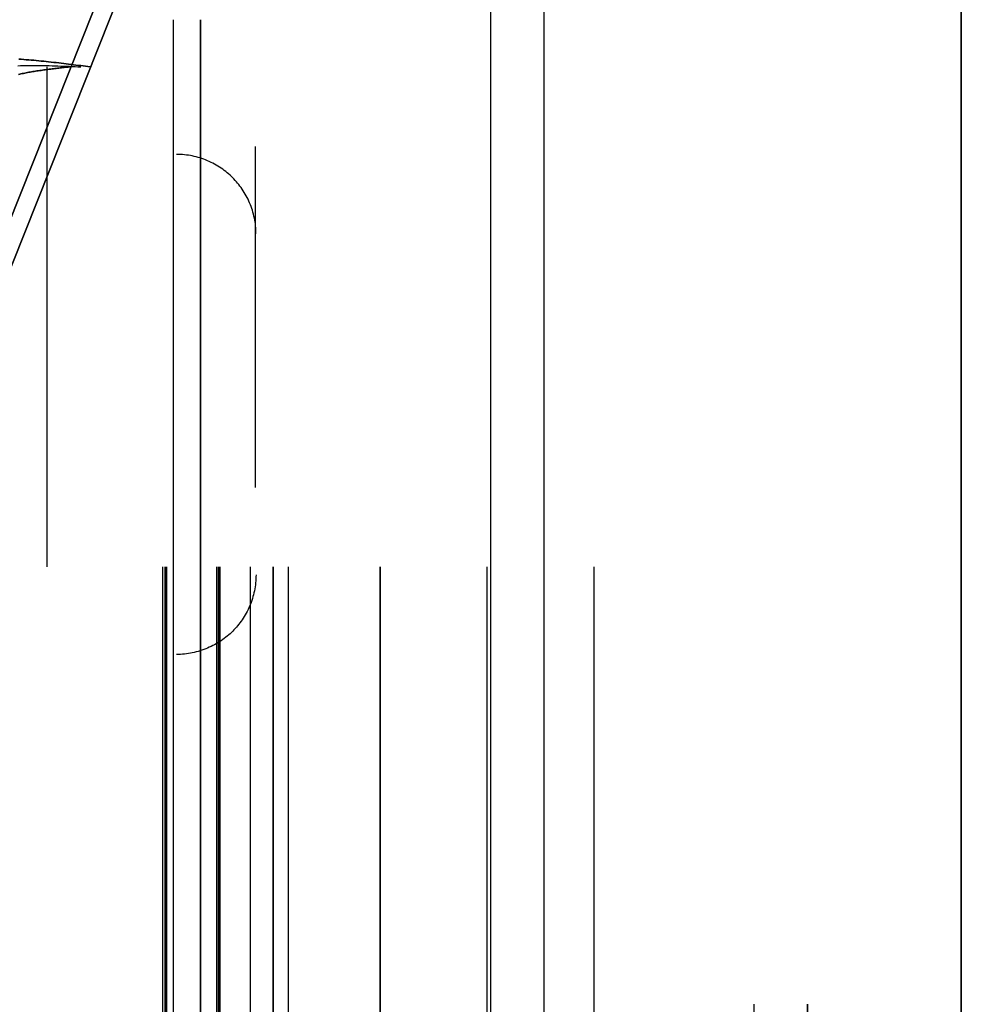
# Model space of a CAD drawing. Header units: millimetres. Extents: x -630 to 192, y -7 to 1615.
# Tile 44 of 249: x -541 to -518, y 132 to 157. Entities that reach past the tile are written whole.
import ezdxf

# ---------------------------------------------------------------- set-up
doc = ezdxf.new("R2010")
doc.units = ezdxf.units.MM
doc.header["$MEASUREMENT"] = 0
doc.layers.add('OVIDIO 160x80x72h', color=7, linetype='Continuous')

msp = doc.modelspace()

# ---------------------------------------------------------------- linework, layer by layer
at = {"layer": 'OVIDIO 160x80x72h'}
for points in [[(-529.352, 94.872), (-529.352, 803.771)], [(-528.01, 94.872), (-528.01, 803.771)], [(-517.535, 803.771), (-517.535, 106.843)], [(-517.535, 106.843), (-517.535, 803.771)], [(-517.535, 803.771), (-517.535, 106.843)], [(-517.535, 106.843), (-517.535, 803.771)], [(-537.322, 93.944), (-537.322, 157.193)], [(-536.651, 93.944), (-536.651, 157.193)], [(-536.651, 157.193), (-536.651, 93.944)], [(-540.497, 143.444), (-540.497, 156.011)], [(-537.591, 108.444), (-537.591, 143.444)], [(-537.546, 143.444), (-537.546, 108.444)], [(-537.501, 108.444), (-537.501, 143.444)], [(-537.501, 143.444), (-537.501, 108.444)], [(-536.249, 143.444), (-536.249, 108.444)], [(-536.204, 143.444), (-536.204, 108.444)], [(-536.16, 143.444), (-536.16, 108.444)], [(-536.16, 108.444), (-536.16, 143.444)], [(-535.396, 143.444), (-535.396, 108.444)], [(-534.818, 108.444), (-534.818, 143.444)], [(-534.818, 143.444), (-534.818, 108.444)], [(-534.447, 143.444), (-534.447, 108.444)], [(-532.135, 108.444), (-532.135, 143.444)], [(-532.135, 143.444), (-532.135, 108.444)], [(-529.451, 143.444), (-529.451, 129.234)], [(-526.768, 143.444), (-526.768, 129.234)], [(-522.743, 132.444), (-522.743, 119.444)], [(-521.401, 132.444), (-521.401, 119.444)], [(-521.401, 119.444), (-521.401, 132.444)]]:
    msp.add_lwpolyline(points, dxfattribs=at)
at = {"layer": 'OVIDIO 160x80x72h', "extrusion": (1, 0, 0)}
for points in [[(803.771, 718.457), (105.438, 718.457)], [(105.438, 718.457), (803.771, 718.457)], [(105.438, 717.786), (803.771, 717.786)], [(803.771, 717.786), (105.438, 717.786)], [(157.193, 682.102), (93.944, 682.102)], [(93.944, 682.102), (157.193, 682.102)], [(143.444, 680.895), (156.011, 680.895)], [(156.011, 683.578), (143.444, 683.578)]]:
    msp.add_lwpolyline(points, dxfattribs=at)
at = {"layer": 'OVIDIO 160x80x72h', "extrusion": (-0.045678, -0.114881, 0.992329)}
for points in [[(-559.343, 30.071), (-559.343, -76.785)], [(-559.343, -76.785), (-559.343, 30.071)], [(-558.886, -76.785), (-558.886, 30.071)], [(-558.886, 30.071), (-558.886, -76.785)]]:
    msp.add_lwpolyline(points, dxfattribs=at)
at = {"layer": 'OVIDIO 160x80x72h', "extrusion": (0, 1, 0)}
for points in [[(541.168, 680.895), (539.827, 683.578)], [(539.827, 683.578), (541.168, 680.895)], [(537.591, 679.106), (541.168, 680.895)], [(541.168, 680.895), (539.827, 683.578)], [(539.827, 683.578), (541.168, 680.895)], [(540.497, 682.236), (536.83, 680.403)], [(539.827, 683.578), (536.249, 681.789)], [(539.335, 679.978), (537.993, 682.661)], [(537.501, 679.061), (537.591, 679.106)], [(537.591, 679.106), (537.501, 679.061)], [(532.135, 680.85), (532.175, 680.771), (532.218, 680.692), (532.263, 680.614), (532.31, 680.536), (532.359, 680.458), (532.41, 680.381), (532.464, 680.305), (532.52, 680.229), (532.578, 680.154), (532.638, 680.08), (532.7, 680.007), (532.765, 679.935), (532.832, 679.864), (532.9, 679.794), (532.971, 679.726), (533.044, 679.659), (533.119, 679.593), (533.196, 679.529), (533.275, 679.467), (533.356, 679.407), (533.438, 679.348), (533.523, 679.291), (533.609, 679.237), (533.697, 679.184), (533.786, 679.133), (533.877, 679.085), (533.969, 679.039), (534.062, 678.995), (534.157, 678.954), (534.253, 678.915), (534.35, 678.878), (534.447, 678.844), (534.546, 678.813), (534.645, 678.784), (534.745, 678.757), (534.846, 678.734), (534.947, 678.713), (535.048, 678.694), (535.15, 678.679), (535.252, 678.665), (535.354, 678.655), (535.455, 678.647), (535.557, 678.642), (535.658, 678.639), (535.759, 678.639), (535.859, 678.642), (535.959, 678.647), (536.059, 678.654), (536.157, 678.664), (536.255, 678.676), (536.352, 678.69), (536.448, 678.707), (536.543, 678.726), (536.636, 678.747), (536.729, 678.77), (536.82, 678.795), (536.91, 678.823), (536.999, 678.852), (537.086, 678.882), (537.172, 678.915), (537.257, 678.949), (537.34, 678.985), (537.421, 679.022), (537.501, 679.061)], [(537.501, 679.061), (536.16, 681.744)], [(537.501, 679.061), (537.421, 679.022), (537.34, 678.985), (537.257, 678.949), (537.172, 678.915), (537.086, 678.882), (536.999, 678.852), (536.91, 678.823), (536.82, 678.795), (536.729, 678.77), (536.636, 678.747), (536.543, 678.726), (536.448, 678.707), (536.352, 678.69), (536.255, 678.676), (536.157, 678.664), (536.059, 678.654), (535.959, 678.647), (535.859, 678.642), (535.759, 678.639), (535.658, 678.639), (535.557, 678.642), (535.455, 678.647), (535.354, 678.655), (535.252, 678.665), (535.15, 678.679), (535.048, 678.694), (534.947, 678.713), (534.846, 678.734), (534.745, 678.757), (534.645, 678.784), (534.546, 678.813), (534.447, 678.844), (534.35, 678.878), (534.253, 678.915), (534.157, 678.954), (534.062, 678.995), (533.969, 679.039), (533.877, 679.085), (533.786, 679.133), (533.697, 679.184), (533.609, 679.237), (533.523, 679.291), (533.438, 679.348), (533.356, 679.407), (533.275, 679.467), (533.196, 679.529), (533.119, 679.593), (533.044, 679.659), (532.971, 679.726), (532.9, 679.794), (532.832, 679.864), (532.765, 679.935), (532.7, 680.007), (532.638, 680.08), (532.578, 680.154), (532.52, 680.229), (532.464, 680.305), (532.41, 680.381), (532.359, 680.458), (532.31, 680.536), (532.263, 680.614), (532.218, 680.692), (532.175, 680.771), (532.135, 680.85)], [(536.16, 681.744), (537.501, 679.061)], [(536.607, 680.85), (533.508, 679.301)], [(536.249, 681.789), (536.16, 681.744)], [(536.16, 681.744), (536.249, 681.789)], [(534.818, 682.192), (534.828, 682.172), (534.839, 682.152), (534.85, 682.133), (534.862, 682.113), (534.874, 682.094), (534.887, 682.074), (534.9, 682.055), (534.914, 682.036), (534.929, 682.018), (534.944, 681.999), (534.959, 681.981), (534.975, 681.963), (534.992, 681.945), (535.009, 681.928), (535.027, 681.911), (535.045, 681.894), (535.064, 681.877), (535.083, 681.861), (535.103, 681.846), (535.123, 681.831), (535.144, 681.816), (535.165, 681.802), (535.186, 681.788), (535.208, 681.775), (535.231, 681.762), (535.253, 681.75), (535.276, 681.739), (535.3, 681.728), (535.323, 681.718), (535.347, 681.708), (535.372, 681.699), (535.396, 681.69), (535.421, 681.682), (535.446, 681.675), (535.471, 681.669), (535.496, 681.663), (535.521, 681.657), (535.546, 681.653), (535.572, 681.649), (535.597, 681.646), (535.623, 681.643), (535.648, 681.641), (535.673, 681.64), (535.699, 681.639), (535.724, 681.639), (535.749, 681.64), (535.774, 681.641), (535.799, 681.643), (535.824, 681.645), (535.848, 681.648), (535.872, 681.652), (535.896, 681.656), (535.92, 681.661), (535.943, 681.666), (535.966, 681.672), (535.989, 681.678), (536.012, 681.685), (536.034, 681.692), (536.056, 681.7), (536.077, 681.708), (536.098, 681.716), (536.119, 681.725), (536.14, 681.735), (536.16, 681.744)], [(536.16, 681.744), (536.14, 681.735), (536.119, 681.725), (536.098, 681.716), (536.077, 681.708), (536.056, 681.7), (536.034, 681.692), (536.012, 681.685), (535.989, 681.678), (535.966, 681.672), (535.943, 681.666), (535.92, 681.661), (535.896, 681.656), (535.872, 681.652), (535.848, 681.648), (535.824, 681.645), (535.799, 681.643), (535.774, 681.641), (535.749, 681.64), (535.724, 681.639), (535.699, 681.639), (535.673, 681.64), (535.648, 681.641), (535.623, 681.643), (535.597, 681.646), (535.572, 681.649), (535.546, 681.653), (535.521, 681.657), (535.496, 681.663), (535.471, 681.669), (535.446, 681.675), (535.421, 681.682), (535.396, 681.69), (535.372, 681.699), (535.347, 681.708), (535.323, 681.718), (535.3, 681.728), (535.276, 681.739), (535.253, 681.75), (535.231, 681.762), (535.208, 681.775), (535.186, 681.788), (535.165, 681.802), (535.144, 681.816), (535.123, 681.831), (535.103, 681.846), (535.083, 681.861), (535.064, 681.877), (535.045, 681.894), (535.027, 681.911), (535.009, 681.928), (534.992, 681.945), (534.975, 681.963), (534.959, 681.981), (534.944, 681.999), (534.929, 682.018), (534.914, 682.036), (534.9, 682.055), (534.887, 682.074), (534.874, 682.094), (534.862, 682.113), (534.85, 682.133), (534.839, 682.152), (534.828, 682.172), (534.818, 682.192)], [(535.473, 678.646), (533.923, 681.744)], [(534.818, 682.192), (532.135, 680.85)], [(532.135, 680.85), (534.818, 682.192)], [(534.818, 682.192), (529.004, 693.819)], [(529.004, 693.819), (534.818, 682.192)], [(533.476, 681.521), (527.662, 693.148)], [(532.135, 680.85), (526.321, 692.478)], [(526.321, 692.478), (532.135, 680.85)], [(529.228, 686.664), (531.911, 688.005)], [(529.004, 693.819), (526.321, 692.478)], [(526.321, 692.478), (529.004, 693.819)], [(522.842, 699.435), (525.526, 700.776)]]:
    msp.add_lwpolyline(points, dxfattribs=at)
at = {"layer": 'OVIDIO 160x80x72h', "extrusion": (-0.001021, 0.999999, -0.000352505)}
for points in [[(537.105, 681.722), (539.744, 680.811)], [(539.744, 680.811), (537.105, 681.722)], [(539.5, 680.102), (537.105, 680.929)], [(537.105, 680.136), (539.255, 679.393)], [(539.255, 679.393), (537.105, 680.136)], [(538.524, 681.273), (537.117, 681.759)], [(537.117, 681.759), (538.524, 681.273)], [(537.117, 680.965), (538.279, 680.564)], [(537.117, 680.172), (538.034, 679.855)], [(538.034, 679.855), (537.117, 680.172)]]:
    msp.add_lwpolyline(points, dxfattribs=at)
at = {"layer": 'OVIDIO 160x80x72h', "extrusion": (0.000995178, 0.999995, -0.002882)}
for points in [[(539.569, 679.783), (540.059, 681.201)], [(540.059, 681.201), (539.569, 679.783)], [(538.25, 680.239), (538.739, 681.657)], [(538.813, 681.631), (538.324, 680.213)], [(538.324, 680.213), (538.813, 681.631)], [(537.62, 680.456), (538.11, 681.874)], [(540.149, 681.17), (539.66, 679.752)], [(540.702, 680.979), (540.212, 679.561)], [(540.212, 679.561), (540.702, 680.979)]]:
    msp.add_lwpolyline(points, dxfattribs=at)
at = {"layer": 'OVIDIO 160x80x72h', "extrusion": (-0.326394, 0.003049, 0.945229)}
for points in [[(-149.01, -284.556), (-149.054, -284.557), (-149.099, -284.559), (-149.144, -284.562), (-149.189, -284.566), (-149.235, -284.572), (-149.281, -284.578), (-149.327, -284.586), (-149.373, -284.595), (-149.42, -284.605), (-149.466, -284.616), (-149.513, -284.629), (-149.559, -284.643), (-149.606, -284.658), (-149.652, -284.675), (-149.698, -284.692), (-149.744, -284.712), (-149.79, -284.732), (-149.836, -284.754), (-149.881, -284.777), (-149.926, -284.801), (-149.97, -284.827), (-150.014, -284.854), (-150.058, -284.882), (-150.101, -284.912), (-150.143, -284.942), (-150.185, -284.974), (-150.225, -285.007), (-150.266, -285.041), (-150.305, -285.077), (-150.343, -285.113), (-150.381, -285.151), (-150.418, -285.189), (-150.453, -285.229), (-150.488, -285.27), (-150.522, -285.311), (-150.555, -285.353), (-150.586, -285.397), (-150.617, -285.44), (-150.646, -285.485), (-150.674, -285.53), (-150.701, -285.576), (-150.727, -285.623), (-150.751, -285.67), (-150.775, -285.717), (-150.797, -285.765), (-150.818, -285.814), (-150.838, -285.862), (-150.856, -285.911), (-150.873, -285.96), (-150.889, -286.01), (-150.904, -286.059), (-150.917, -286.108), (-150.929, -286.158), (-150.941, -286.207), (-150.95, -286.257), (-150.959, -286.306), (-150.967, -286.355), (-150.973, -286.404), (-150.978, -286.453), (-150.982, -286.501), (-150.986, -286.549), (-150.988, -286.597), (-150.989, -286.644), (-150.989, -286.691)], [(-150.989, -286.691), (-150.989, -286.644), (-150.988, -286.597), (-150.986, -286.549), (-150.982, -286.501), (-150.978, -286.453), (-150.973, -286.404), (-150.967, -286.355), (-150.959, -286.306), (-150.95, -286.257), (-150.941, -286.207), (-150.929, -286.158), (-150.917, -286.108), (-150.904, -286.059), (-150.889, -286.01), (-150.873, -285.96), (-150.856, -285.911), (-150.838, -285.862), (-150.818, -285.814), (-150.797, -285.765), (-150.775, -285.717), (-150.751, -285.67), (-150.727, -285.623), (-150.701, -285.576), (-150.674, -285.53), (-150.646, -285.485), (-150.617, -285.44), (-150.586, -285.397), (-150.555, -285.353), (-150.522, -285.311), (-150.488, -285.27), (-150.453, -285.229), (-150.418, -285.189), (-150.381, -285.151), (-150.343, -285.113), (-150.305, -285.077), (-150.266, -285.041), (-150.225, -285.007), (-150.185, -284.974), (-150.143, -284.942), (-150.101, -284.912), (-150.058, -284.882), (-150.014, -284.854), (-149.97, -284.827), (-149.926, -284.801), (-149.881, -284.777), (-149.836, -284.754), (-149.79, -284.732), (-149.744, -284.712), (-149.698, -284.692), (-149.652, -284.675), (-149.606, -284.658), (-149.559, -284.643), (-149.513, -284.629), (-149.466, -284.616), (-149.42, -284.605), (-149.373, -284.595), (-149.327, -284.586), (-149.281, -284.578), (-149.235, -284.572), (-149.189, -284.566), (-149.144, -284.562), (-149.099, -284.559), (-149.054, -284.557), (-149.01, -284.556)], [(-150.984, -287.209), (-150.983, -287.162), (-150.982, -287.115), (-150.98, -287.067), (-150.977, -287.019), (-150.973, -286.971), (-150.968, -286.922), (-150.961, -286.873), (-150.954, -286.824), (-150.945, -286.775), (-150.935, -286.725), (-150.924, -286.676), (-150.912, -286.626), (-150.899, -286.577), (-150.884, -286.527), (-150.868, -286.478), (-150.851, -286.429), (-150.832, -286.38), (-150.813, -286.332), (-150.792, -286.283), (-150.77, -286.235), (-150.746, -286.188), (-150.722, -286.141), (-150.696, -286.094), (-150.669, -286.048), (-150.641, -286.003), (-150.612, -285.958), (-150.581, -285.914), (-150.549, -285.871), (-150.517, -285.829), (-150.483, -285.788), (-150.448, -285.747), (-150.413, -285.707), (-150.376, -285.669), (-150.338, -285.631), (-150.3, -285.595), (-150.26, -285.559), (-150.22, -285.525), (-150.179, -285.492), (-150.138, -285.46), (-150.096, -285.429), (-150.053, -285.4), (-150.009, -285.372), (-149.965, -285.345), (-149.921, -285.319), (-149.876, -285.295), (-149.831, -285.272), (-149.785, -285.25), (-149.739, -285.23), (-149.693, -285.21), (-149.647, -285.193), (-149.601, -285.176), (-149.554, -285.161), (-149.508, -285.147), (-149.461, -285.134), (-149.415, -285.123), (-149.368, -285.113), (-149.322, -285.104), (-149.276, -285.096), (-149.23, -285.089), (-149.184, -285.084), (-149.139, -285.08), (-149.094, -285.077), (-149.049, -285.075), (-149.005, -285.074)], [(-149.005, -285.074), (-149.049, -285.075), (-149.094, -285.077), (-149.139, -285.08), (-149.184, -285.084), (-149.23, -285.089), (-149.276, -285.096), (-149.322, -285.104), (-149.368, -285.113), (-149.415, -285.123), (-149.461, -285.134), (-149.508, -285.147), (-149.554, -285.161), (-149.601, -285.176), (-149.647, -285.193), (-149.693, -285.21), (-149.739, -285.23), (-149.785, -285.25), (-149.831, -285.272), (-149.876, -285.295), (-149.921, -285.319), (-149.965, -285.345), (-150.009, -285.372), (-150.053, -285.4), (-150.096, -285.429), (-150.138, -285.46), (-150.179, -285.492), (-150.22, -285.525), (-150.26, -285.559), (-150.3, -285.595), (-150.338, -285.631), (-150.376, -285.669), (-150.413, -285.707), (-150.448, -285.747), (-150.483, -285.788), (-150.517, -285.829), (-150.549, -285.871), (-150.581, -285.914), (-150.612, -285.958), (-150.641, -286.003), (-150.669, -286.048), (-150.696, -286.094), (-150.722, -286.141), (-150.746, -286.188), (-150.77, -286.235), (-150.792, -286.283), (-150.813, -286.332), (-150.832, -286.38), (-150.851, -286.429), (-150.868, -286.478), (-150.884, -286.527), (-150.899, -286.577), (-150.912, -286.626), (-150.924, -286.676), (-150.935, -286.725), (-150.945, -286.775), (-150.954, -286.824), (-150.961, -286.873), (-150.968, -286.922), (-150.973, -286.971), (-150.977, -287.019), (-150.98, -287.067), (-150.982, -287.115), (-150.983, -287.162), (-150.984, -287.209)], [(-138.419, -286.567), (-138.42, -286.52), (-138.422, -286.473), (-138.425, -286.425), (-138.429, -286.377), (-138.434, -286.328), (-138.441, -286.28), (-138.448, -286.231), (-138.456, -286.182), (-138.466, -286.133), (-138.477, -286.084), (-138.489, -286.035), (-138.502, -285.985), (-138.517, -285.936), (-138.532, -285.887), (-138.549, -285.838), (-138.567, -285.789), (-138.587, -285.741), (-138.607, -285.693), (-138.629, -285.645), (-138.652, -285.597), (-138.677, -285.55), (-138.702, -285.504), (-138.729, -285.458), (-138.757, -285.412), (-138.786, -285.368), (-138.816, -285.323), (-138.847, -285.28), (-138.88, -285.238), (-138.913, -285.196), (-138.948, -285.155), (-138.983, -285.115), (-139.02, -285.077), (-139.057, -285.039), (-139.096, -285.002), (-139.135, -284.966), (-139.175, -284.932), (-139.216, -284.898), (-139.257, -284.866), (-139.299, -284.835), (-139.342, -284.805), (-139.386, -284.776), (-139.43, -284.749), (-139.474, -284.723), (-139.519, -284.698), (-139.565, -284.675), (-139.61, -284.652), (-139.656, -284.632), (-139.703, -284.612), (-139.749, -284.594), (-139.796, -284.577), (-139.842, -284.561), (-139.889, -284.547), (-139.936, -284.534), (-139.983, -284.522), (-140.029, -284.512), (-140.076, -284.503), (-140.122, -284.495), (-140.169, -284.488), (-140.215, -284.482), (-140.26, -284.478), (-140.306, -284.474), (-140.351, -284.472), (-140.396, -284.471), (-140.44, -284.471)], [(-140.44, -284.471), (-140.396, -284.471), (-140.351, -284.472), (-140.306, -284.474), (-140.26, -284.478), (-140.215, -284.482), (-140.169, -284.488), (-140.122, -284.495), (-140.076, -284.503), (-140.029, -284.512), (-139.983, -284.522), (-139.936, -284.534), (-139.889, -284.547), (-139.842, -284.561), (-139.796, -284.577), (-139.749, -284.594), (-139.703, -284.612), (-139.656, -284.632), (-139.61, -284.652), (-139.565, -284.675), (-139.519, -284.698), (-139.474, -284.723), (-139.43, -284.749), (-139.386, -284.776), (-139.342, -284.805), (-139.299, -284.835), (-139.257, -284.866), (-139.216, -284.898), (-139.175, -284.932), (-139.135, -284.966), (-139.096, -285.002), (-139.057, -285.039), (-139.02, -285.077), (-138.983, -285.115), (-138.948, -285.155), (-138.913, -285.196), (-138.88, -285.238), (-138.847, -285.28), (-138.816, -285.323), (-138.786, -285.368), (-138.757, -285.412), (-138.729, -285.458), (-138.702, -285.504), (-138.677, -285.55), (-138.652, -285.597), (-138.629, -285.645), (-138.607, -285.693), (-138.587, -285.741), (-138.567, -285.789), (-138.549, -285.838), (-138.532, -285.887), (-138.517, -285.936), (-138.502, -285.985), (-138.489, -286.035), (-138.477, -286.084), (-138.466, -286.133), (-138.456, -286.182), (-138.448, -286.231), (-138.441, -286.28), (-138.434, -286.328), (-138.429, -286.377), (-138.425, -286.425), (-138.422, -286.473), (-138.42, -286.52), (-138.419, -286.567)], [(-140.435, -284.989), (-140.391, -284.989), (-140.346, -284.99), (-140.301, -284.992), (-140.255, -284.996), (-140.209, -285), (-140.163, -285.006), (-140.117, -285.012), (-140.071, -285.02), (-140.024, -285.03), (-139.977, -285.04), (-139.931, -285.052), (-139.884, -285.065), (-139.837, -285.079), (-139.79, -285.095), (-139.744, -285.112), (-139.697, -285.13), (-139.651, -285.15), (-139.605, -285.17), (-139.559, -285.193), (-139.514, -285.216), (-139.469, -285.241), (-139.425, -285.267), (-139.381, -285.294), (-139.337, -285.323), (-139.294, -285.353), (-139.252, -285.384), (-139.211, -285.416), (-139.17, -285.449), (-139.13, -285.484), (-139.091, -285.52), (-139.052, -285.557), (-139.015, -285.594), (-138.978, -285.633), (-138.943, -285.673), (-138.908, -285.714), (-138.875, -285.756), (-138.842, -285.798), (-138.811, -285.841), (-138.781, -285.885), (-138.752, -285.93), (-138.724, -285.976), (-138.697, -286.022), (-138.671, -286.068), (-138.647, -286.115), (-138.624, -286.163), (-138.602, -286.211), (-138.582, -286.259), (-138.562, -286.307), (-138.544, -286.356), (-138.527, -286.405), (-138.512, -286.454), (-138.497, -286.503), (-138.484, -286.553), (-138.472, -286.602), (-138.461, -286.651), (-138.451, -286.7), (-138.443, -286.749), (-138.435, -286.798), (-138.429, -286.846), (-138.424, -286.895), (-138.42, -286.943), (-138.417, -286.99), (-138.415, -287.038), (-138.414, -287.085)], [(-138.414, -287.085), (-138.415, -287.038), (-138.417, -286.99), (-138.42, -286.943), (-138.424, -286.895), (-138.429, -286.846), (-138.435, -286.798), (-138.443, -286.749), (-138.451, -286.7), (-138.461, -286.651), (-138.472, -286.602), (-138.484, -286.553), (-138.497, -286.503), (-138.512, -286.454), (-138.527, -286.405), (-138.544, -286.356), (-138.562, -286.307), (-138.582, -286.259), (-138.602, -286.211), (-138.624, -286.163), (-138.647, -286.115), (-138.671, -286.068), (-138.697, -286.022), (-138.724, -285.976), (-138.752, -285.93), (-138.781, -285.885), (-138.811, -285.841), (-138.842, -285.798), (-138.875, -285.756), (-138.908, -285.714), (-138.943, -285.673), (-138.978, -285.633), (-139.015, -285.594), (-139.052, -285.557), (-139.091, -285.52), (-139.13, -285.484), (-139.17, -285.449), (-139.211, -285.416), (-139.252, -285.384), (-139.294, -285.353), (-139.337, -285.323), (-139.381, -285.294), (-139.425, -285.267), (-139.469, -285.241), (-139.514, -285.216), (-139.559, -285.193), (-139.605, -285.17), (-139.651, -285.15), (-139.697, -285.13), (-139.744, -285.112), (-139.79, -285.095), (-139.837, -285.079), (-139.884, -285.065), (-139.931, -285.052), (-139.977, -285.04), (-140.024, -285.03), (-140.071, -285.02), (-140.117, -285.012), (-140.163, -285.006), (-140.209, -285), (-140.255, -284.996), (-140.301, -284.992), (-140.346, -284.99), (-140.391, -284.989), (-140.435, -284.989)], [(-136.385, -290.035), (-136.429, -290.035), (-136.474, -290.034), (-136.519, -290.032), (-136.565, -290.029), (-136.61, -290.025), (-136.656, -290.019), (-136.703, -290.013), (-136.749, -290.005), (-136.796, -289.997), (-136.842, -289.987), (-136.889, -289.976), (-136.936, -289.963), (-136.983, -289.95), (-137.029, -289.935), (-137.076, -289.919), (-137.122, -289.902), (-137.169, -289.884), (-137.215, -289.864), (-137.26, -289.843), (-137.306, -289.821), (-137.35, -289.797), (-137.395, -289.773), (-137.439, -289.747), (-137.482, -289.72), (-137.525, -289.692), (-137.567, -289.662), (-137.609, -289.632), (-137.65, -289.6), (-137.69, -289.568), (-137.729, -289.534), (-137.767, -289.499), (-137.805, -289.463), (-137.841, -289.427), (-137.877, -289.389), (-137.911, -289.35), (-137.945, -289.311), (-137.977, -289.271), (-138.008, -289.23), (-138.039, -289.188), (-138.068, -289.146), (-138.096, -289.103), (-138.122, -289.06), (-138.148, -289.016), (-138.172, -288.971), (-138.195, -288.926), (-138.217, -288.881), (-138.237, -288.836), (-138.257, -288.79), (-138.275, -288.744), (-138.292, -288.697), (-138.307, -288.651), (-138.322, -288.605), (-138.335, -288.558), (-138.347, -288.511), (-138.358, -288.465), (-138.368, -288.419), (-138.376, -288.372), (-138.383, -288.326), (-138.39, -288.28), (-138.395, -288.235), (-138.399, -288.189), (-138.402, -288.144), (-138.404, -288.099), (-138.405, -288.055)], [(-138.405, -288.055), (-138.404, -288.099), (-138.402, -288.144), (-138.399, -288.189), (-138.395, -288.235), (-138.39, -288.28), (-138.383, -288.326), (-138.376, -288.372), (-138.368, -288.419), (-138.358, -288.465), (-138.347, -288.511), (-138.335, -288.558), (-138.322, -288.605), (-138.307, -288.651), (-138.292, -288.697), (-138.275, -288.744), (-138.257, -288.79), (-138.237, -288.836), (-138.217, -288.881), (-138.195, -288.926), (-138.172, -288.971), (-138.148, -289.016), (-138.122, -289.06), (-138.096, -289.103), (-138.068, -289.146), (-138.039, -289.188), (-138.008, -289.23), (-137.977, -289.271), (-137.945, -289.311), (-137.911, -289.35), (-137.877, -289.389), (-137.841, -289.427), (-137.805, -289.463), (-137.767, -289.499), (-137.729, -289.534), (-137.69, -289.568), (-137.65, -289.6), (-137.609, -289.632), (-137.567, -289.662), (-137.525, -289.692), (-137.482, -289.72), (-137.439, -289.747), (-137.395, -289.773), (-137.35, -289.797), (-137.306, -289.821), (-137.26, -289.843), (-137.215, -289.864), (-137.169, -289.884), (-137.122, -289.902), (-137.076, -289.919), (-137.029, -289.935), (-136.983, -289.95), (-136.936, -289.963), (-136.889, -289.976), (-136.842, -289.987), (-136.796, -289.997), (-136.749, -290.005), (-136.703, -290.013), (-136.656, -290.019), (-136.61, -290.025), (-136.565, -290.029), (-136.519, -290.032), (-136.474, -290.034), (-136.429, -290.035), (-136.385, -290.035)], [(-136.385, -290.035), (-136.435, -290.035), (-136.485, -290.034), (-136.535, -290.031), (-136.585, -290.027), (-136.636, -290.022), (-136.686, -290.015), (-136.735, -290.008), (-136.785, -289.999), (-136.834, -289.989), (-136.883, -289.977), (-136.932, -289.964), (-136.98, -289.951), (-137.028, -289.936), (-137.075, -289.919), (-137.122, -289.902), (-137.168, -289.884), (-137.214, -289.864), (-137.259, -289.844), (-137.303, -289.822), (-137.347, -289.799), (-137.39, -289.776), (-137.432, -289.751), (-137.473, -289.726), (-137.514, -289.7), (-137.553, -289.673), (-137.592, -289.645), (-137.63, -289.616), (-137.667, -289.587), (-137.703, -289.557), (-137.738, -289.526), (-137.772, -289.495), (-137.805, -289.463), (-137.837, -289.431), (-137.869, -289.397), (-137.9, -289.363), (-137.931, -289.328), (-137.961, -289.291), (-137.99, -289.254), (-138.019, -289.216), (-138.047, -289.177), (-138.074, -289.137), (-138.1, -289.096), (-138.125, -289.055), (-138.15, -289.012), (-138.173, -288.969), (-138.196, -288.925), (-138.217, -288.881), (-138.238, -288.835), (-138.257, -288.79), (-138.275, -288.743), (-138.292, -288.696), (-138.308, -288.649), (-138.323, -288.601), (-138.337, -288.552), (-138.349, -288.504), (-138.36, -288.454), (-138.37, -288.405), (-138.379, -288.355), (-138.386, -288.306), (-138.392, -288.256), (-138.397, -288.205), (-138.401, -288.155), (-138.403, -288.105), (-138.405, -288.055)], [(-138.405, -288.055), (-138.404, -288.099), (-138.402, -288.144), (-138.399, -288.189), (-138.395, -288.235), (-138.39, -288.28), (-138.383, -288.326), (-138.376, -288.372), (-138.368, -288.419), (-138.358, -288.465), (-138.347, -288.511), (-138.335, -288.558), (-138.322, -288.605), (-138.307, -288.651), (-138.292, -288.697), (-138.275, -288.744), (-138.257, -288.79), (-138.237, -288.836), (-138.217, -288.881), (-138.195, -288.926), (-138.172, -288.971), (-138.148, -289.016), (-138.122, -289.06), (-138.096, -289.103), (-138.068, -289.146), (-138.039, -289.188), (-138.008, -289.23), (-137.977, -289.271), (-137.945, -289.311), (-137.911, -289.35), (-137.877, -289.389), (-137.841, -289.427), (-137.805, -289.463), (-137.767, -289.499), (-137.729, -289.534), (-137.69, -289.568), (-137.65, -289.6), (-137.609, -289.632), (-137.567, -289.662), (-137.525, -289.692), (-137.482, -289.72), (-137.439, -289.747), (-137.395, -289.773), (-137.35, -289.797), (-137.306, -289.821), (-137.26, -289.843), (-137.215, -289.864), (-137.169, -289.884), (-137.122, -289.902), (-137.076, -289.919), (-137.029, -289.935), (-136.983, -289.95), (-136.936, -289.963), (-136.889, -289.976), (-136.842, -289.987), (-136.796, -289.997), (-136.749, -290.005), (-136.703, -290.013), (-136.656, -290.019), (-136.61, -290.025), (-136.565, -290.029), (-136.519, -290.032), (-136.474, -290.034), (-136.429, -290.035), (-136.385, -290.035)], [(-136.385, -290.035), (-136.429, -290.035), (-136.474, -290.034), (-136.519, -290.032), (-136.565, -290.029), (-136.61, -290.025), (-136.656, -290.019), (-136.703, -290.013), (-136.749, -290.005), (-136.796, -289.997), (-136.842, -289.987), (-136.889, -289.976), (-136.936, -289.963), (-136.983, -289.95), (-137.029, -289.935), (-137.076, -289.919), (-137.122, -289.902), (-137.169, -289.884), (-137.215, -289.864), (-137.26, -289.843), (-137.306, -289.821), (-137.35, -289.797), (-137.395, -289.773), (-137.439, -289.747), (-137.482, -289.72), (-137.525, -289.692), (-137.567, -289.662), (-137.609, -289.632), (-137.65, -289.6), (-137.69, -289.568), (-137.729, -289.534), (-137.767, -289.499), (-137.805, -289.463), (-137.841, -289.427), (-137.877, -289.389), (-137.911, -289.35), (-137.945, -289.311), (-137.977, -289.271), (-138.008, -289.23), (-138.039, -289.188), (-138.068, -289.146), (-138.096, -289.103), (-138.122, -289.06), (-138.148, -289.016), (-138.172, -288.971), (-138.195, -288.926), (-138.217, -288.881), (-138.237, -288.836), (-138.257, -288.79), (-138.275, -288.744), (-138.292, -288.697), (-138.307, -288.651), (-138.322, -288.605), (-138.335, -288.558), (-138.347, -288.511), (-138.358, -288.465), (-138.368, -288.419), (-138.376, -288.372), (-138.383, -288.326), (-138.39, -288.28), (-138.395, -288.235), (-138.399, -288.189), (-138.402, -288.144), (-138.404, -288.099), (-138.405, -288.055)]]:
    msp.add_lwpolyline(points, dxfattribs=at)
at = {"layer": 'OVIDIO 160x80x72h', "extrusion": (1, 5.03618e-08, 1.557e-05)}
for points in [[(156.014, 681.676), (156.009, 680.089)], [(156.009, 680.089), (156.014, 681.676)], [(155.425, 680.579), (155.43, 682.166)], [(154.011, 680.786), (154.016, 682.373)], [(154.016, 682.373), (154.011, 680.786)], [(145.446, 682.4), (145.441, 680.814)], [(145.441, 680.814), (145.446, 682.4)], [(144.032, 682.203), (144.026, 680.616)], [(143.439, 680.129), (143.444, 681.716)], [(143.444, 681.716), (143.439, 680.129)]]:
    msp.add_lwpolyline(points, dxfattribs=at)
at = {"layer": 'OVIDIO 160x80x72h', "extrusion": (-1.55701e-05, 0.003235, 0.999995)}
for points in [[(-535.254, 151.808), (-535.254, 151.859), (-535.256, 151.909), (-535.259, 151.959), (-535.264, 152.009), (-535.269, 152.059), (-535.276, 152.109), (-535.285, 152.159), (-535.294, 152.208), (-535.305, 152.257), (-535.317, 152.306), (-535.33, 152.355), (-535.344, 152.403), (-535.36, 152.451), (-535.376, 152.498), (-535.394, 152.544), (-535.413, 152.59), (-535.433, 152.636), (-535.454, 152.681), (-535.476, 152.725), (-535.499, 152.768), (-535.523, 152.811), (-535.548, 152.853), (-535.574, 152.894), (-535.6, 152.934), (-535.628, 152.973), (-535.656, 153.011), (-535.685, 153.049), (-535.715, 153.086), (-535.745, 153.121), (-535.776, 153.156), (-535.807, 153.19), (-535.839, 153.223), (-535.872, 153.255), (-535.906, 153.286), (-535.941, 153.317), (-535.976, 153.347), (-536.013, 153.377), (-536.051, 153.406), (-536.089, 153.434), (-536.128, 153.462), (-536.168, 153.488), (-536.209, 153.514), (-536.251, 153.539), (-536.294, 153.563), (-536.337, 153.586), (-536.381, 153.608), (-536.426, 153.629), (-536.472, 153.649), (-536.518, 153.668), (-536.564, 153.686), (-536.611, 153.702), (-536.659, 153.718), (-536.707, 153.732), (-536.756, 153.745), (-536.805, 153.757), (-536.854, 153.768), (-536.903, 153.777), (-536.953, 153.786), (-537.003, 153.793), (-537.053, 153.798), (-537.103, 153.803), (-537.153, 153.806), (-537.204, 153.808), (-537.254, 153.808)], [(-535.253, 143.238), (-535.254, 143.188), (-535.256, 143.138), (-535.259, 143.088), (-535.263, 143.038), (-535.269, 142.988), (-535.276, 142.938), (-535.284, 142.888), (-535.294, 142.839), (-535.304, 142.789), (-535.316, 142.74), (-535.329, 142.692), (-535.344, 142.644), (-535.359, 142.596), (-535.376, 142.549), (-535.394, 142.502), (-535.413, 142.456), (-535.433, 142.411), (-535.454, 142.366), (-535.476, 142.322), (-535.499, 142.279), (-535.523, 142.236), (-535.548, 142.194), (-535.573, 142.153), (-535.6, 142.113), (-535.627, 142.074), (-535.656, 142.035), (-535.685, 141.998), (-535.714, 141.961), (-535.745, 141.925), (-535.776, 141.891), (-535.807, 141.857), (-535.839, 141.824), (-535.872, 141.792), (-535.906, 141.761), (-535.94, 141.73), (-535.976, 141.699), (-536.013, 141.67), (-536.05, 141.641), (-536.089, 141.612), (-536.128, 141.585), (-536.168, 141.558), (-536.209, 141.533), (-536.251, 141.508), (-536.294, 141.484), (-536.337, 141.461), (-536.381, 141.439), (-536.426, 141.418), (-536.471, 141.398), (-536.517, 141.379), (-536.564, 141.361), (-536.611, 141.344), (-536.659, 141.329), (-536.707, 141.314), (-536.755, 141.301), (-536.804, 141.289), (-536.854, 141.279), (-536.903, 141.269), (-536.953, 141.261), (-537.003, 141.254), (-537.053, 141.248), (-537.103, 141.244), (-537.153, 141.241), (-537.203, 141.239), (-537.253, 141.238)]]:
    msp.add_lwpolyline(points, dxfattribs=at)
at = {"layer": 'OVIDIO 160x80x72h', "extrusion": (1, 2.56846e-05, -8.30777e-08)}
for points in [[(145.46, 682.392), (154.03, 682.364)], [(154.03, 682.364), (145.46, 682.392)], [(154.025, 680.777), (145.455, 680.805)], [(145.455, 680.805), (154.025, 680.777)], [(110.454, 680.676), (141.454, 680.576)], [(141.454, 680.576), (110.454, 680.676)], [(141.452, 679.867), (110.452, 679.967)], [(141.45, 679.158), (110.45, 679.258)], [(110.45, 679.258), (141.45, 679.158)]]:
    msp.add_lwpolyline(points, dxfattribs=at)
at = {"layer": 'OVIDIO 160x80x72h', "extrusion": (0, 1.53093e-05, 1)}
msp.add_lwpolyline([(-535.264, 145.433), (-535.264, 154.003)], dxfattribs=at)
at = {"layer": 'OVIDIO 160x80x72h', "extrusion": (0, 1, -1.53089e-05)}
msp.add_lwpolyline([(535.264, 682.381), (535.264, 680.794)], dxfattribs=at)
at = {"layer": 'OVIDIO 160x80x72h', "extrusion": (0.894427, 0, -0.447214)}
for points in [[(143.444, 383.993), (143.442, 384.237), (143.433, 384.483), (143.42, 384.731), (143.4, 384.981), (143.374, 385.233), (143.343, 385.486), (143.305, 385.74), (143.261, 385.995), (143.21, 386.25), (143.153, 386.507), (143.09, 386.763), (143.02, 387.02), (142.943, 387.276), (142.859, 387.532), (142.769, 387.788), (142.672, 388.042), (142.568, 388.295), (142.457, 388.547), (142.34, 388.797), (142.216, 389.045), (142.084, 389.291), (141.947, 389.534), (141.802, 389.775), (141.651, 390.012), (141.494, 390.246), (141.33, 390.477), (141.16, 390.704), (140.984, 390.926), (140.802, 391.145), (140.615, 391.358), (140.421, 391.567), (140.223, 391.771), (140.019, 391.97), (139.81, 392.163), (139.596, 392.351), (139.378, 392.533), (139.155, 392.709), (138.928, 392.879), (138.698, 393.043), (138.464, 393.2), (138.226, 393.351), (137.986, 393.495), (137.742, 393.633), (137.497, 393.764), (137.249, 393.888), (136.999, 394.006), (136.747, 394.117), (136.493, 394.221), (136.239, 394.318), (135.984, 394.408), (135.728, 394.492), (135.471, 394.568), (135.215, 394.638), (134.958, 394.702), (134.702, 394.759), (134.446, 394.809), (134.191, 394.853), (133.937, 394.891), (133.684, 394.923), (133.433, 394.948), (133.183, 394.968), (132.935, 394.982), (132.689, 394.99), (132.444, 394.993)], [(132.444, 394.993), (132.689, 394.99), (132.935, 394.982), (133.183, 394.968), (133.433, 394.948), (133.684, 394.923), (133.937, 394.891), (134.191, 394.853), (134.446, 394.809), (134.702, 394.759), (134.958, 394.702), (135.215, 394.638), (135.471, 394.568), (135.728, 394.492), (135.984, 394.408), (136.239, 394.318), (136.493, 394.221), (136.747, 394.117), (136.999, 394.006), (137.249, 393.888), (137.497, 393.764), (137.742, 393.633), (137.986, 393.495), (138.226, 393.351), (138.464, 393.2), (138.698, 393.043), (138.928, 392.879), (139.155, 392.709), (139.378, 392.533), (139.596, 392.351), (139.81, 392.163), (140.019, 391.97), (140.223, 391.771), (140.421, 391.567), (140.615, 391.358), (140.802, 391.145), (140.984, 390.926), (141.16, 390.704), (141.33, 390.477), (141.494, 390.246), (141.651, 390.012), (141.802, 389.775), (141.947, 389.534), (142.084, 389.291), (142.216, 389.045), (142.34, 388.797), (142.457, 388.547), (142.568, 388.295), (142.672, 388.042), (142.769, 387.788), (142.859, 387.532), (142.943, 387.276), (143.02, 387.02), (143.09, 386.763), (143.153, 386.507), (143.21, 386.25), (143.261, 385.995), (143.305, 385.74), (143.343, 385.486), (143.374, 385.233), (143.4, 384.981), (143.42, 384.731), (143.433, 384.483), (143.442, 384.237), (143.444, 383.993)], [(132.444, 394.993), (132.709, 394.99), (132.974, 394.98), (133.241, 394.964), (133.507, 394.941), (133.774, 394.912), (134.041, 394.876), (134.308, 394.834), (134.575, 394.785), (134.841, 394.729), (135.105, 394.666), (135.369, 394.597), (135.631, 394.521), (135.892, 394.439), (136.15, 394.35), (136.406, 394.255), (136.66, 394.153), (136.912, 394.045), (137.16, 393.931), (137.405, 393.811), (137.647, 393.685), (137.885, 393.553), (138.12, 393.416), (138.351, 393.273), (138.577, 393.125), (138.8, 392.971), (139.017, 392.813), (139.231, 392.65), (139.439, 392.483), (139.643, 392.311), (139.841, 392.135), (140.034, 391.955), (140.223, 391.771), (140.406, 391.583), (140.586, 391.39), (140.762, 391.191), (140.934, 390.988), (141.102, 390.779), (141.265, 390.566), (141.423, 390.348), (141.576, 390.126), (141.724, 389.899), (141.867, 389.669), (142.005, 389.434), (142.136, 389.196), (142.262, 388.954), (142.382, 388.708), (142.497, 388.46), (142.604, 388.209), (142.706, 387.955), (142.801, 387.699), (142.89, 387.44), (142.973, 387.18), (143.049, 386.917), (143.118, 386.654), (143.18, 386.389), (143.236, 386.123), (143.285, 385.857), (143.328, 385.59), (143.364, 385.323), (143.393, 385.056), (143.416, 384.789), (143.432, 384.523), (143.441, 384.257), (143.444, 383.993)], [(143.444, 383.993), (143.442, 384.237), (143.433, 384.483), (143.42, 384.731), (143.4, 384.981), (143.374, 385.233), (143.343, 385.486), (143.305, 385.74), (143.261, 385.995), (143.21, 386.25), (143.153, 386.507), (143.09, 386.763), (143.02, 387.02), (142.943, 387.276), (142.859, 387.532), (142.769, 387.788), (142.672, 388.042), (142.568, 388.295), (142.457, 388.547), (142.34, 388.797), (142.216, 389.045), (142.084, 389.291), (141.947, 389.534), (141.802, 389.775), (141.651, 390.012), (141.494, 390.246), (141.33, 390.477), (141.16, 390.704), (140.984, 390.926), (140.802, 391.145), (140.615, 391.358), (140.421, 391.567), (140.223, 391.771), (140.019, 391.97), (139.81, 392.163), (139.596, 392.351), (139.378, 392.533), (139.155, 392.709), (138.928, 392.879), (138.698, 393.043), (138.464, 393.2), (138.226, 393.351), (137.986, 393.495), (137.742, 393.633), (137.497, 393.764), (137.249, 393.888), (136.999, 394.006), (136.747, 394.117), (136.493, 394.221), (136.239, 394.318), (135.984, 394.408), (135.728, 394.492), (135.471, 394.568), (135.215, 394.638), (134.958, 394.702), (134.702, 394.759), (134.446, 394.809), (134.191, 394.853), (133.937, 394.891), (133.684, 394.923), (133.433, 394.948), (133.183, 394.968), (132.935, 394.982), (132.689, 394.99), (132.444, 394.993)], [(132.444, 394.993), (132.689, 394.99), (132.935, 394.982), (133.183, 394.968), (133.433, 394.948), (133.684, 394.923), (133.937, 394.891), (134.191, 394.853), (134.446, 394.809), (134.702, 394.759), (134.958, 394.702), (135.215, 394.638), (135.471, 394.568), (135.728, 394.492), (135.984, 394.408), (136.239, 394.318), (136.493, 394.221), (136.747, 394.117), (136.999, 394.006), (137.249, 393.888), (137.497, 393.764), (137.742, 393.633), (137.986, 393.495), (138.226, 393.351), (138.464, 393.2), (138.698, 393.043), (138.928, 392.879), (139.155, 392.709), (139.378, 392.533), (139.596, 392.351), (139.81, 392.163), (140.019, 391.97), (140.223, 391.771), (140.421, 391.567), (140.615, 391.358), (140.802, 391.145), (140.984, 390.926), (141.16, 390.704), (141.33, 390.477), (141.494, 390.246), (141.651, 390.012), (141.802, 389.775), (141.947, 389.534), (142.084, 389.291), (142.216, 389.045), (142.34, 388.797), (142.457, 388.547), (142.568, 388.295), (142.672, 388.042), (142.769, 387.788), (142.859, 387.532), (142.943, 387.276), (143.02, 387.02), (143.09, 386.763), (143.153, 386.507), (143.21, 386.25), (143.261, 385.995), (143.305, 385.74), (143.343, 385.486), (143.374, 385.233), (143.4, 384.981), (143.42, 384.731), (143.433, 384.483), (143.442, 384.237), (143.444, 383.993)]]:
    msp.add_lwpolyline(points, dxfattribs=at)
at = {"layer": 'OVIDIO 160x80x72h', "extrusion": (-1.65145e-06, 1, 8.25725e-07)}
for points in [[(521.401, 702.316), (524.085, 703.658)], [(524.085, 703.658), (521.401, 702.316)]]:
    msp.add_lwpolyline(points, dxfattribs=at)
at = {"layer": 'OVIDIO 160x80x72h'}
for points in [[(-541.211, 156.201, 679.252), (-541.149, 156.197, 679.238), (-541.088, 156.192, 679.225), (-541.026, 156.187, 679.213), (-540.963, 156.182, 679.203), (-540.901, 156.177, 679.194), (-540.838, 156.172, 679.186), (-540.776, 156.166, 679.179), (-540.713, 156.16, 679.173), (-540.65, 156.154, 679.169), (-540.587, 156.148, 679.166), (-540.524, 156.141, 679.164), (-540.462, 156.135, 679.163), (-540.399, 156.128, 679.164), (-540.336, 156.121, 679.165), (-540.273, 156.114, 679.168), (-540.21, 156.107, 679.173), (-540.148, 156.1, 679.178), (-540.085, 156.092, 679.185), (-540.023, 156.085, 679.193), (-539.961, 156.077, 679.202), (-539.899, 156.07, 679.212), (-539.838, 156.062, 679.224), (-539.776, 156.054, 679.236), (-539.715, 156.046, 679.25), (-539.654, 156.038, 679.265), (-539.594, 156.03, 679.282), (-539.534, 156.022, 679.299), (-539.474, 156.014, 679.318), (-539.414, 156.006, 679.338)], [(-539.414, 156.006, 679.338), (-539.474, 156.014, 679.318), (-539.534, 156.022, 679.299), (-539.594, 156.03, 679.282), (-539.654, 156.038, 679.265), (-539.715, 156.046, 679.25), (-539.776, 156.054, 679.236), (-539.838, 156.062, 679.224), (-539.899, 156.07, 679.212), (-539.961, 156.077, 679.202), (-540.023, 156.085, 679.193), (-540.085, 156.092, 679.185), (-540.148, 156.1, 679.178), (-540.21, 156.107, 679.173), (-540.273, 156.114, 679.168), (-540.336, 156.121, 679.165), (-540.399, 156.128, 679.164), (-540.462, 156.135, 679.163), (-540.524, 156.141, 679.164), (-540.587, 156.148, 679.166), (-540.65, 156.154, 679.169), (-540.713, 156.16, 679.173), (-540.776, 156.166, 679.179), (-540.838, 156.172, 679.186), (-540.901, 156.177, 679.194), (-540.963, 156.182, 679.203), (-541.026, 156.187, 679.213), (-541.088, 156.192, 679.225), (-541.149, 156.197, 679.238), (-541.211, 156.201, 679.252)], [(-541.24, 156.037, 680.016), (-541.17, 156.039, 679.997), (-541.099, 156.04, 679.979), (-541.027, 156.042, 679.964), (-540.956, 156.042, 679.95), (-540.884, 156.043, 679.938), (-540.811, 156.043, 679.928), (-540.738, 156.043, 679.92), (-540.665, 156.042, 679.914), (-540.592, 156.041, 679.91), (-540.519, 156.04, 679.908), (-540.446, 156.038, 679.908), (-540.373, 156.036, 679.91), (-540.3, 156.034, 679.914), (-540.228, 156.032, 679.92), (-540.155, 156.029, 679.929), (-540.083, 156.027, 679.939), (-540.011, 156.024, 679.951), (-539.939, 156.021, 679.965), (-539.868, 156.018, 679.982), (-539.798, 156.015, 680), (-539.728, 156.012, 680.021), (-539.658, 156.009, 680.044)], [(-541.222, 155.818, 680.774), (-541.19, 155.825, 680.762), (-541.157, 155.832, 680.751), (-541.125, 155.839, 680.74), (-541.092, 155.845, 680.73), (-541.059, 155.852, 680.721), (-541.026, 155.858, 680.712), (-540.993, 155.865, 680.704), (-540.959, 155.871, 680.696), (-540.926, 155.877, 680.689), (-540.892, 155.882, 680.682), (-540.858, 155.888, 680.676), (-540.824, 155.894, 680.671), (-540.79, 155.899, 680.666), (-540.756, 155.904, 680.662), (-540.722, 155.909, 680.659), (-540.687, 155.914, 680.656), (-540.653, 155.919, 680.653), (-540.618, 155.924, 680.651), (-540.584, 155.929, 680.65), (-540.549, 155.934, 680.65), (-540.515, 155.938, 680.65), (-540.48, 155.943, 680.651), (-540.446, 155.947, 680.652), (-540.411, 155.951, 680.654), (-540.377, 155.956, 680.656), (-540.342, 155.96, 680.66), (-540.308, 155.964, 680.663), (-540.274, 155.968, 680.668), (-540.239, 155.972, 680.673), (-540.205, 155.976, 680.678), (-540.171, 155.98, 680.685), (-540.137, 155.984, 680.691), (-540.103, 155.988, 680.699), (-540.07, 155.992, 680.707), (-540.036, 155.996, 680.715), (-540.003, 156, 680.725), (-539.97, 156.003, 680.734), (-539.937, 156.007, 680.745), (-539.904, 156.011, 680.756)], [(-539.904, 156.011, 680.756), (-539.937, 156.007, 680.745), (-539.97, 156.003, 680.734), (-540.003, 156, 680.725), (-540.036, 155.996, 680.715), (-540.07, 155.992, 680.707), (-540.103, 155.988, 680.699), (-540.137, 155.984, 680.691), (-540.171, 155.98, 680.685), (-540.205, 155.976, 680.678), (-540.239, 155.972, 680.673), (-540.274, 155.968, 680.668), (-540.308, 155.964, 680.663), (-540.342, 155.96, 680.66), (-540.377, 155.956, 680.656), (-540.411, 155.951, 680.654), (-540.446, 155.947, 680.652), (-540.48, 155.943, 680.651), (-540.515, 155.938, 680.65), (-540.549, 155.934, 680.65), (-540.584, 155.929, 680.65), (-540.618, 155.924, 680.651), (-540.653, 155.919, 680.653), (-540.687, 155.914, 680.656), (-540.722, 155.909, 680.659), (-540.756, 155.904, 680.662), (-540.79, 155.899, 680.666), (-540.824, 155.894, 680.671), (-540.858, 155.888, 680.676), (-540.892, 155.882, 680.682), (-540.926, 155.877, 680.689), (-540.959, 155.871, 680.696), (-540.993, 155.865, 680.704), (-541.026, 155.858, 680.712), (-541.059, 155.852, 680.721), (-541.092, 155.845, 680.73), (-541.125, 155.839, 680.74), (-541.157, 155.832, 680.751), (-541.19, 155.825, 680.762), (-541.222, 155.818, 680.774)]]:
    msp.add_polyline3d(points, dxfattribs=at)

doc.saveas('drawing.dxf')
